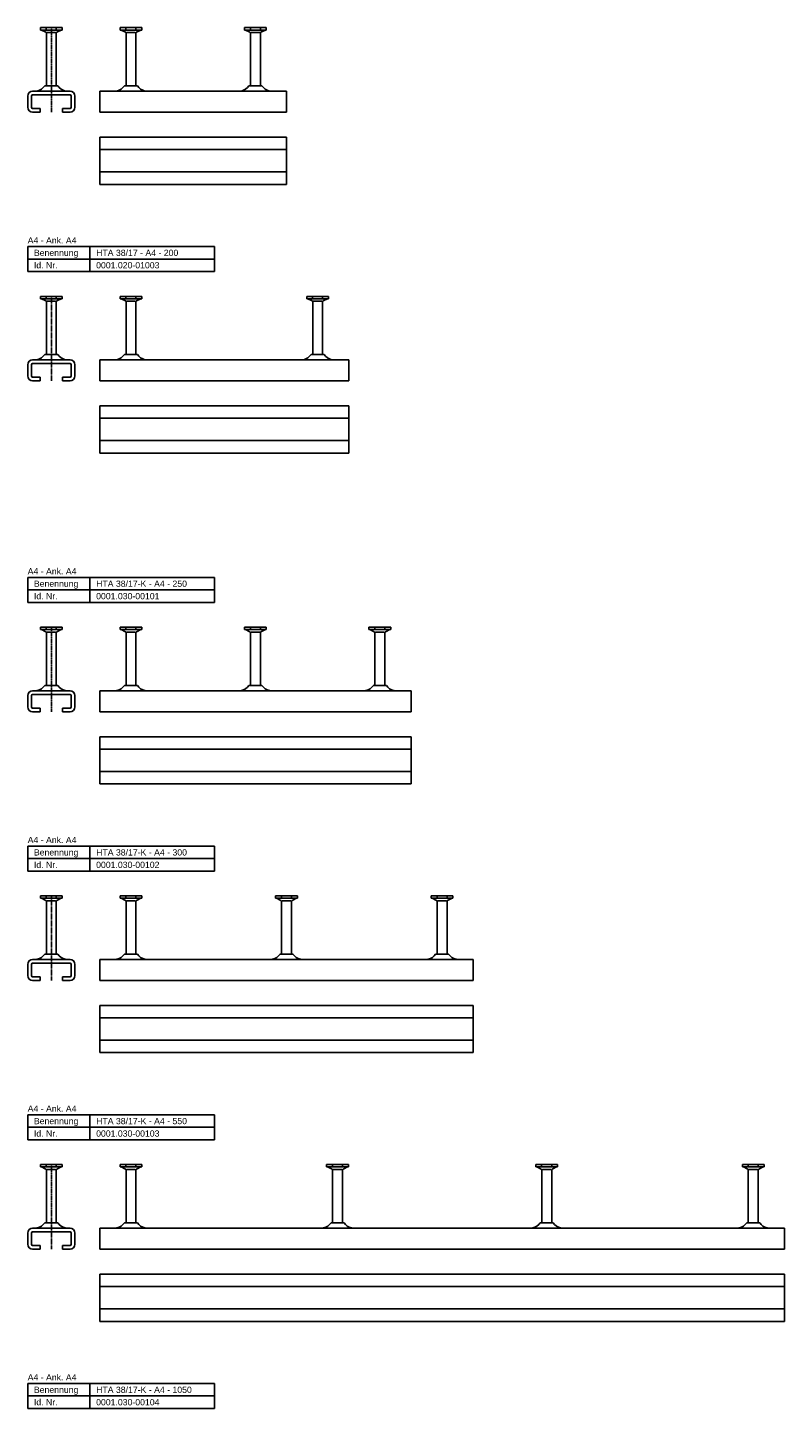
# Model space of a CAD drawing. Header units: millimetres. Extents: x -466 to 5678, y -7065 to 2232.
# Tile 17 of 25: x -465 to 143, y -1221 to -111. Entities that reach past the tile are written whole.
import ezdxf

# ---------------------------------------------------------------- set-up
doc = ezdxf.new("R2010")
doc.units = ezdxf.units.MM
doc.linetypes.add('MITTE2', pattern=[1.125, 0.75, -0.125, 0.125, -0.125])
doc.layers.add('HALFEN', color=2, linetype='CONTINUOUS')
doc.styles.add('ARIAL50', font='ARIAL.TTF', dxfattribs={"height": 5})

msp = doc.modelspace()

# ---------------------------------------------------------------- linework, layer by layer
at = {"layer": 'HALFEN'}
for p, q in [((-437, -111.2), (-454.5, -111.2)), ((-454.5, -111.2), (-454.5, -113.1)), ((-437, -113.1), (-454.5, -113.1)), ((-453.7, -113.1), (-450.2, -114.9)), ((-449.8, -111.4), (-449.8, -112.8)), ((-449.7, -158), (-449.7, -115.6)), ((-449.2, -115.2), (-442.3, -115.2)), ((-441.7, -111.4), (-441.7, -112.8)), ((-441.7, -158), (-441.7, -115.6)), ((-437.7, -113.1), (-441.3, -114.9)), ((-437, -111.2), (-437, -113.1)), ((-373, -111.2), (-390.5, -111.2)), ((-390.5, -111.2), (-390.5, -113.1)), ((-373, -113.1), (-390.5, -113.1)), ((-389.7, -113.1), (-386.2, -114.9)), ((-385.8, -111.4), (-385.8, -112.8)), ((-385.7, -158), (-385.7, -115.6)), ((-385.2, -115.2), (-378.3, -115.2)), ((-377.7, -111.4), (-377.7, -112.8)), ((-377.7, -158), (-377.7, -115.6)), ((-373.7, -113.1), (-377.3, -114.9)), ((-373, -111.2), (-373, -113.1)), ((-273, -111.2), (-290.5, -111.2)), ((-290.5, -111.2), (-290.5, -113.1)), ((-273, -113.1), (-290.5, -113.1)), ((-289.7, -113.1), (-286.2, -114.9)), ((-285.8, -111.4), (-285.8, -112.8)), ((-285.7, -158), (-285.7, -115.6)), ((-285.2, -115.2), (-278.3, -115.2)), ((-277.7, -111.4), (-277.7, -112.8)), ((-277.7, -158), (-277.7, -115.6)), ((-273.7, -113.1), (-277.3, -114.9)), ((-273, -111.2), (-273, -113.1)), ((-464.7, -175.2), (-464.7, -166.2)), ((-461.7, -166.2), (-461.7, -175.2)), ((-460.7, -162.2), (-430.7, -162.2)), ((-430.7, -165.2), (-460.7, -165.2)), ((-440.5, -158), (-451, -158)), ((-429.7, -166.2), (-429.7, -175.2)), ((-426.7, -166.2), (-426.7, -175.2)), ((-406.7, -162.2), (-256.7, -162.2)), ((-406.7, -162.2), (-406.7, -179.2)), ((-376.5, -158), (-387, -158)), ((-276.5, -158), (-287, -158)), ((-256.7, -162.2), (-256.7, -179.2)), ((-460.7, -176.2), (-454.7, -176.2)), ((-454.7, -176.2), (-454.7, -179.2)), ((-430.7, -176.2), (-436.7, -176.2)), ((-436.7, -176.2), (-436.7, -179.2)), ((-460.7, -179.2), (-454.7, -179.2)), ((-430.7, -179.2), (-436.7, -179.2)), ((-406.7, -179.2), (-256.7, -179.2)), ((-406.7, -199.2), (-256.7, -199.2)), ((-406.7, -199.2), (-406.7, -237.2)), ((-256.7, -199.2), (-256.7, -237.2)), ((-256.7, -199.2), (-256.7, -237.2)), ((-406.7, -209.2), (-256.7, -209.2)), ((-406.7, -227.2), (-256.7, -227.2)), ((-406.7, -237.2), (-256.7, -237.2)), ((-464.7, -287.2), (-314.7, -287.2)), ((-464.7, -307.2), (-464.7, -287.2)), ((-414.7, -307.2), (-414.7, -287.2)), ((-314.7, -307.2), (-314.7, -287.2)), ((-464.7, -297.2), (-314.7, -297.2)), ((-464.7, -307.2), (-314.7, -307.2)), ((-437, -327.2), (-454.5, -327.2)), ((-454.5, -327.2), (-454.5, -329.1)), ((-437, -329.1), (-454.5, -329.1)), ((-453.7, -329.1), (-450.2, -330.9)), ((-449.8, -327.4), (-449.8, -328.8)), ((-449.7, -374), (-449.7, -331.6)), ((-449.2, -331.2), (-442.3, -331.2)), ((-441.7, -327.4), (-441.7, -328.8)), ((-441.7, -374), (-441.7, -331.6)), ((-437.7, -329.1), (-441.3, -330.9)), ((-437, -327.2), (-437, -329.1)), ((-373, -327.2), (-390.5, -327.2)), ((-390.5, -327.2), (-390.5, -329.1)), ((-373, -329.1), (-390.5, -329.1)), ((-389.7, -329.1), (-386.2, -330.9)), ((-385.8, -327.4), (-385.8, -328.8)), ((-385.7, -374), (-385.7, -331.6)), ((-385.2, -331.2), (-378.3, -331.2)), ((-377.7, -327.4), (-377.7, -328.8)), ((-377.7, -374), (-377.7, -331.6)), ((-373.7, -329.1), (-377.3, -330.9)), ((-373, -327.2), (-373, -329.1)), ((-223, -327.2), (-240.5, -327.2)), ((-240.5, -327.2), (-240.5, -329.1)), ((-223, -329.1), (-240.5, -329.1)), ((-239.7, -329.1), (-236.2, -330.9)), ((-235.8, -327.4), (-235.8, -328.8)), ((-235.7, -374), (-235.7, -331.6)), ((-235.2, -331.2), (-228.3, -331.2)), ((-227.7, -327.4), (-227.7, -328.8)), ((-227.7, -374), (-227.7, -331.6)), ((-223.7, -329.1), (-227.3, -330.9)), ((-223, -327.2), (-223, -329.1)), ((-440.5, -374), (-451, -374)), ((-376.5, -374), (-387, -374)), ((-226.5, -374), (-237, -374)), ((-464.7, -391.2), (-464.7, -382.2)), ((-461.7, -382.2), (-461.7, -391.2)), ((-460.7, -378.2), (-430.7, -378.2)), ((-430.7, -381.2), (-460.7, -381.2)), ((-429.7, -382.2), (-429.7, -391.2)), ((-426.7, -382.2), (-426.7, -391.2)), ((-406.7, -378.2), (-206.7, -378.2)), ((-406.7, -378.2), (-406.7, -395.2)), ((-206.7, -378.2), (-206.7, -395.2)), ((-460.7, -392.2), (-454.7, -392.2)), ((-460.7, -395.2), (-454.7, -395.2)), ((-454.7, -392.2), (-454.7, -395.2)), ((-430.7, -392.2), (-436.7, -392.2)), ((-436.7, -392.2), (-436.7, -395.2)), ((-430.7, -395.2), (-436.7, -395.2)), ((-406.7, -395.2), (-206.7, -395.2)), ((-406.7, -415.2), (-206.7, -415.2)), ((-406.7, -415.2), (-406.7, -453.2)), ((-206.7, -415.2), (-206.7, -453.2)), ((-206.7, -415.2), (-206.7, -453.2)), ((-406.7, -425.2), (-206.7, -425.2)), ((-406.7, -443.2), (-206.7, -443.2)), ((-406.7, -453.2), (-206.7, -453.2)), ((-464.7, -553.2), (-314.7, -553.2)), ((-464.7, -573.2), (-464.7, -553.2)), ((-414.7, -573.2), (-414.7, -553.2)), ((-314.7, -573.2), (-314.7, -553.2)), ((-464.7, -563.2), (-314.7, -563.2)), ((-464.7, -573.2), (-314.7, -573.2)), ((-437, -593.2), (-454.5, -593.2)), ((-454.5, -593.2), (-454.5, -595.1)), ((-437, -595.1), (-454.5, -595.1)), ((-453.7, -595.1), (-450.2, -596.9)), ((-449.8, -593.4), (-449.8, -594.8)), ((-449.7, -640), (-449.7, -597.6)), ((-449.2, -597.2), (-442.3, -597.2)), ((-441.7, -593.4), (-441.7, -594.8)), ((-441.7, -640), (-441.7, -597.6)), ((-437.7, -595.1), (-441.3, -596.9)), ((-437, -593.2), (-437, -595.1)), ((-390.5, -593.2), (-390.5, -595.1)), ((-373, -593.2), (-390.5, -593.2)), ((-373, -595.1), (-390.5, -595.1)), ((-389.7, -595.1), (-386.2, -596.9)), ((-385.8, -593.4), (-385.8, -594.8)), ((-385.7, -640), (-385.7, -597.6)), ((-385.2, -597.2), (-378.3, -597.2)), ((-377.7, -593.4), (-377.7, -594.8)), ((-377.7, -640), (-377.7, -597.6)), ((-373.7, -595.1), (-377.3, -596.9)), ((-373, -593.2), (-373, -595.1)), ((-290.5, -593.2), (-290.5, -595.1)), ((-273, -593.2), (-290.5, -593.2)), ((-273, -595.1), (-290.5, -595.1)), ((-289.7, -595.1), (-286.2, -596.9)), ((-285.8, -593.4), (-285.8, -594.8)), ((-285.7, -640), (-285.7, -597.6)), ((-285.2, -597.2), (-278.3, -597.2)), ((-277.7, -593.4), (-277.7, -594.8)), ((-277.7, -640), (-277.7, -597.6)), ((-273.7, -595.1), (-277.3, -596.9)), ((-273, -593.2), (-273, -595.1)), ((-190.5, -593.2), (-190.5, -595.1)), ((-173, -593.2), (-190.5, -593.2)), ((-173, -595.1), (-190.5, -595.1)), ((-189.7, -595.1), (-186.2, -596.9)), ((-185.8, -593.4), (-185.8, -594.8)), ((-185.7, -640), (-185.7, -597.6)), ((-185.2, -597.2), (-178.3, -597.2)), ((-177.7, -593.4), (-177.7, -594.8)), ((-177.7, -640), (-177.7, -597.6)), ((-173.7, -595.1), (-177.3, -596.9)), ((-173, -593.2), (-173, -595.1)), ((-440.5, -640), (-451, -640)), ((-376.5, -640), (-387, -640)), ((-276.5, -640), (-287, -640)), ((-176.5, -640), (-187, -640)), ((-464.7, -657.2), (-464.7, -648.2)), ((-461.7, -648.2), (-461.7, -657.2)), ((-460.7, -644.2), (-430.7, -644.2)), ((-430.7, -647.2), (-460.7, -647.2)), ((-429.7, -648.2), (-429.7, -657.2)), ((-426.7, -648.2), (-426.7, -657.2)), ((-406.7, -644.2), (-156.7, -644.2)), ((-406.7, -644.2), (-406.7, -661.2)), ((-156.7, -644.2), (-156.7, -661.2)), ((-460.7, -658.2), (-454.7, -658.2)), ((-460.7, -661.2), (-454.7, -661.2)), ((-454.7, -658.2), (-454.7, -661.2)), ((-436.7, -658.2), (-436.7, -661.2)), ((-430.7, -658.2), (-436.7, -658.2)), ((-430.7, -661.2), (-436.7, -661.2)), ((-406.7, -661.2), (-156.7, -661.2)), ((-406.7, -681.2), (-156.7, -681.2)), ((-406.7, -681.2), (-406.7, -719.2)), ((-156.7, -681.2), (-156.7, -719.2)), ((-156.7, -681.2), (-156.7, -719.2)), ((-406.7, -691.2), (-156.7, -691.2)), ((-406.7, -709.2), (-156.7, -709.2)), ((-406.7, -719.2), (-156.7, -719.2)), ((-464.7, -789.2), (-464.7, -769.2)), ((-464.7, -769.2), (-314.7, -769.2)), ((-414.7, -789.2), (-414.7, -769.2)), ((-314.7, -789.2), (-314.7, -769.2)), ((-464.7, -779.2), (-314.7, -779.2)), ((-464.7, -789.2), (-314.7, -789.2)), ((-437, -809.2), (-454.5, -809.2)), ((-454.5, -809.2), (-454.5, -811.1)), ((-449.8, -809.4), (-449.8, -810.8)), ((-441.7, -809.4), (-441.7, -810.8)), ((-437, -809.2), (-437, -811.1)), ((-390.5, -809.2), (-390.5, -811.1)), ((-373, -809.2), (-390.5, -809.2)), ((-385.8, -809.4), (-385.8, -810.8)), ((-377.7, -809.4), (-377.7, -810.8)), ((-373, -809.2), (-373, -811.1)), ((-248, -809.2), (-265.5, -809.2)), ((-265.5, -809.2), (-265.5, -811.1)), ((-260.8, -809.4), (-260.8, -810.8)), ((-252.7, -809.4), (-252.7, -810.8)), ((-248, -809.2), (-248, -811.1)), ((-140.5, -809.2), (-140.5, -811.1)), ((-123, -809.2), (-140.5, -809.2)), ((-135.8, -809.4), (-135.8, -810.8)), ((-127.7, -809.4), (-127.7, -810.8)), ((-123, -809.2), (-123, -811.1)), ((-437, -811.1), (-454.5, -811.1)), ((-453.7, -811.1), (-450.2, -812.9)), ((-449.7, -856), (-449.7, -813.6)), ((-449.2, -813.2), (-442.3, -813.2)), ((-441.7, -856), (-441.7, -813.6)), ((-437.7, -811.1), (-441.3, -812.9)), ((-373, -811.1), (-390.5, -811.1)), ((-389.7, -811.1), (-386.2, -812.9)), ((-385.7, -856), (-385.7, -813.6)), ((-385.2, -813.2), (-378.3, -813.2)), ((-377.7, -856), (-377.7, -813.6)), ((-373.7, -811.1), (-377.3, -812.9)), ((-248, -811.1), (-265.5, -811.1)), ((-264.7, -811.1), (-261.2, -812.9)), ((-260.7, -856), (-260.7, -813.6)), ((-260.2, -813.2), (-253.3, -813.2)), ((-252.7, -856), (-252.7, -813.6)), ((-248.7, -811.1), (-252.3, -812.9)), ((-123, -811.1), (-140.5, -811.1)), ((-139.7, -811.1), (-136.2, -812.9)), ((-135.7, -856), (-135.7, -813.6)), ((-135.2, -813.2), (-128.3, -813.2)), ((-127.7, -856), (-127.7, -813.6)), ((-123.7, -811.1), (-127.3, -812.9)), ((-464.7, -873.2), (-464.7, -864.2)), ((-461.7, -864.2), (-461.7, -873.2)), ((-460.7, -860.2), (-430.7, -860.2)), ((-430.7, -863.2), (-460.7, -863.2)), ((-440.5, -856), (-451, -856)), ((-429.7, -864.2), (-429.7, -873.2)), ((-426.7, -864.2), (-426.7, -873.2)), ((-406.7, -860.2), (-106.7, -860.2)), ((-406.7, -860.2), (-406.7, -877.2)), ((-376.5, -856), (-387, -856)), ((-251.5, -856), (-262, -856)), ((-126.5, -856), (-137, -856)), ((-106.7, -860.2), (-106.7, -877.2)), ((-460.7, -874.2), (-454.7, -874.2)), ((-454.7, -874.2), (-454.7, -877.2)), ((-436.7, -874.2), (-436.7, -877.2)), ((-430.7, -874.2), (-436.7, -874.2)), ((-460.7, -877.2), (-454.7, -877.2)), ((-430.7, -877.2), (-436.7, -877.2)), ((-406.7, -877.2), (-106.7, -877.2)), ((-406.7, -897.2), (-106.7, -897.2)), ((-406.7, -897.2), (-406.7, -935.2)), ((-106.7, -897.2), (-106.7, -935.2)), ((-106.7, -897.2), (-106.7, -935.2)), ((-406.7, -907.2), (-106.7, -907.2)), ((-406.7, -925.2), (-106.7, -925.2)), ((-406.7, -935.2), (-106.7, -935.2)), ((-464.7, -1005.2), (-464.7, -985.2)), ((-464.7, -985.2), (-314.7, -985.2)), ((-414.7, -1005.2), (-414.7, -985.2)), ((-314.7, -1005.2), (-314.7, -985.2)), ((-464.7, -995.2), (-314.7, -995.2)), ((-464.7, -1005.2), (-314.7, -1005.2)), ((-437, -1025.2), (-454.5, -1025.2)), ((-454.5, -1025.2), (-454.5, -1027.1)), ((-437, -1027.1), (-454.5, -1027.1)), ((-453.7, -1027.1), (-450.2, -1028.9)), ((-449.8, -1025.4), (-449.8, -1026.8)), ((-449.7, -1072), (-449.7, -1029.6)), ((-449.2, -1029.2), (-442.3, -1029.2)), ((-441.7, -1025.4), (-441.7, -1026.8)), ((-441.7, -1072), (-441.7, -1029.6)), ((-437.7, -1027.1), (-441.3, -1028.9)), ((-437, -1025.2), (-437, -1027.1)), ((-373, -1025.2), (-390.5, -1025.2)), ((-390.5, -1025.2), (-390.5, -1027.1)), ((-373, -1027.1), (-390.5, -1027.1)), ((-389.7, -1027.1), (-386.2, -1028.9)), ((-385.8, -1025.4), (-385.8, -1026.8)), ((-385.7, -1072), (-385.7, -1029.6)), ((-385.2, -1029.2), (-378.3, -1029.2)), ((-377.7, -1025.4), (-377.7, -1026.8)), ((-377.7, -1072), (-377.7, -1029.6)), ((-373.7, -1027.1), (-377.3, -1028.9)), ((-373, -1025.2), (-373, -1027.1)), ((-207, -1025.2), (-224.5, -1025.2)), ((-224.5, -1025.2), (-224.5, -1027.1)), ((-207, -1027.1), (-224.5, -1027.1)), ((-223.7, -1027.1), (-220.2, -1028.9)), ((-219.8, -1025.4), (-219.8, -1026.8)), ((-219.7, -1072), (-219.7, -1029.6)), ((-219.2, -1029.2), (-212.3, -1029.2)), ((-211.7, -1025.4), (-211.7, -1026.8)), ((-211.7, -1072), (-211.7, -1029.6)), ((-207.7, -1027.1), (-211.3, -1028.9)), ((-207, -1025.2), (-207, -1027.1)), ((-39, -1025.2), (-56.5, -1025.2)), ((-56.5, -1025.2), (-56.5, -1027.1)), ((-39, -1027.1), (-56.5, -1027.1)), ((-55.7, -1027.1), (-52.2, -1028.9)), ((-51.8, -1025.4), (-51.8, -1026.8)), ((-51.7, -1072), (-51.7, -1029.6)), ((-51.2, -1029.2), (-44.3, -1029.2)), ((-43.7, -1025.4), (-43.7, -1026.8)), ((-43.7, -1072), (-43.7, -1029.6)), ((-39.7, -1027.1), (-43.3, -1028.9)), ((-39, -1025.2), (-39, -1027.1)), ((127, -1025.2), (109.5, -1025.2)), ((109.5, -1025.2), (109.5, -1027.1)), ((127, -1027.1), (109.5, -1027.1)), ((110.3, -1027.1), (113.8, -1028.9)), ((114.2, -1025.4), (114.2, -1026.8)), ((114.3, -1072), (114.3, -1029.6)), ((114.8, -1029.2), (121.7, -1029.2)), ((122.3, -1025.4), (122.3, -1026.8)), ((122.3, -1072), (122.3, -1029.6)), ((126.3, -1027.1), (122.7, -1028.9)), ((127, -1025.2), (127, -1027.1)), ((-460.7, -1076.2), (-430.7, -1076.2)), ((-440.5, -1072), (-451, -1072)), ((-406.7, -1076.2), (143.3, -1076.2)), ((-406.7, -1076.2), (-406.7, -1093.2)), ((-376.5, -1072), (-387, -1072)), ((-210.5, -1072), (-221, -1072)), ((-42.5, -1072), (-53, -1072)), ((123.5, -1072), (113, -1072)), ((143.3, -1076.2), (143.3, -1093.2)), ((-464.7, -1089.2), (-464.7, -1080.2)), ((-461.7, -1080.2), (-461.7, -1089.2)), ((-430.7, -1079.2), (-460.7, -1079.2)), ((-429.7, -1080.2), (-429.7, -1089.2)), ((-426.7, -1080.2), (-426.7, -1089.2)), ((-460.7, -1090.2), (-454.7, -1090.2)), ((-460.7, -1093.2), (-454.7, -1093.2)), ((-454.7, -1090.2), (-454.7, -1093.2)), ((-430.7, -1090.2), (-436.7, -1090.2)), ((-436.7, -1090.2), (-436.7, -1093.2)), ((-430.7, -1093.2), (-436.7, -1093.2)), ((-406.7, -1093.2), (143.3, -1093.2)), ((-406.7, -1113.2), (143.3, -1113.2)), ((-406.7, -1113.2), (-406.7, -1151.2)), ((143.3, -1113.2), (143.3, -1151.2)), ((143.3, -1113.2), (143.3, -1151.2)), ((-406.7, -1123.2), (143.3, -1123.2)), ((-406.7, -1141.2), (143.3, -1141.2)), ((-406.7, -1151.2), (143.3, -1151.2)), ((-464.7, -1221.2), (-464.7, -1201.2)), ((-464.7, -1201.2), (-314.7, -1201.2)), ((-414.7, -1221.2), (-414.7, -1201.2)), ((-314.7, -1221.2), (-314.7, -1201.2)), ((-464.7, -1211.2), (-314.7, -1211.2)), ((-464.7, -1221.2), (-314.7, -1221.2))]:
    msp.add_line(p, q, dxfattribs=at)
at = {"layer": 'HALFEN', "color": 1, "linetype": 'MITTE2'}
for p, q in [((-445.7, -111.2), (-445.7, -179.2)), ((-445.7, -327.2), (-445.7, -395.2)), ((-445.7, -593.2), (-445.7, -661.2)), ((-445.7, -809.2), (-445.7, -877.2)), ((-445.7, -1025.2), (-445.7, -1093.2))]:
    msp.add_line(p, q, dxfattribs=at)
at = {"layer": 'HALFEN'}
for centre, radius, start, end in [((-450.5, -115.6), 0.8, 0, 62.3005), ((-440.9, -115.6), 0.8, 117.6995, 180), ((-386.5, -115.6), 0.8, 0, 62.3005), ((-376.9, -115.6), 0.8, 117.6995, 180), ((-286.5, -115.6), 0.8, 0, 62.3005), ((-276.9, -115.6), 0.8, 117.6995, 180), ((-460.7, -166.2), 4, 90, 180), ((-460.7, -166.2), 1, 90, 180), ((-459.3, -152.4), 10, 283.5108, 326.4733), ((-432.2, -152.4), 10, 213.5267, 256.4892), ((-430.7, -166.2), 4, 0, 90), ((-430.7, -166.2), 1, 0, 90), ((-395.3, -152.4), 10, 283.5108, 326.4733), ((-368.2, -152.4), 10, 213.5267, 256.4892), ((-295.3, -152.4), 10, 283.5108, 326.4733), ((-268.2, -152.4), 10, 213.5267, 256.4892), ((-460.7, -175.2), 4, 180, 270), ((-460.7, -175.2), 1, 180, 270), ((-430.7, -175.2), 1, 270, 0), ((-430.7, -175.2), 4, 270, 0), ((-450.5, -331.6), 0.8, 0, 62.3005), ((-440.9, -331.6), 0.8, 117.6995, 180), ((-386.5, -331.6), 0.8, 0, 62.3005), ((-376.9, -331.6), 0.8, 117.6995, 180), ((-236.5, -331.6), 0.8, 0, 62.3005), ((-226.9, -331.6), 0.8, 117.6995, 180), ((-459.3, -368.4), 10, 283.5108, 326.4733), ((-432.2, -368.4), 10, 213.5267, 256.4892), ((-395.3, -368.4), 10, 283.5108, 326.4733), ((-368.2, -368.4), 10, 213.5267, 256.4892), ((-245.3, -368.4), 10, 283.5108, 326.4733), ((-218.2, -368.4), 10, 213.5267, 256.4892), ((-460.7, -382.2), 4, 90, 180), ((-460.7, -382.2), 1, 90, 180), ((-430.7, -382.2), 4, 0, 90), ((-430.7, -382.2), 1, 0, 90), ((-460.7, -391.2), 4, 180, 270), ((-460.7, -391.2), 1, 180, 270), ((-430.7, -391.2), 4, 270, 0), ((-430.7, -391.2), 1, 270, 0), ((-450.5, -597.6), 0.8, 0, 62.3005), ((-440.9, -597.6), 0.8, 117.6995, 180), ((-386.5, -597.6), 0.8, 0, 62.3005), ((-376.9, -597.6), 0.8, 117.6995, 180), ((-286.5, -597.6), 0.8, 0, 62.3005), ((-276.9, -597.6), 0.8, 117.6995, 180), ((-186.5, -597.6), 0.8, 0, 62.3005), ((-176.9, -597.6), 0.8, 117.6995, 180), ((-459.3, -634.4), 10, 283.5108, 326.4733), ((-432.2, -634.4), 10, 213.5267, 256.4892), ((-395.3, -634.4), 10, 283.5108, 326.4733), ((-368.2, -634.4), 10, 213.5267, 256.4892), ((-295.3, -634.4), 10, 283.5108, 326.4733), ((-268.2, -634.4), 10, 213.5267, 256.4892), ((-195.3, -634.4), 10, 283.5108, 326.4733), ((-168.2, -634.4), 10, 213.5267, 256.4892), ((-460.7, -648.2), 4, 90, 180), ((-460.7, -648.2), 1, 90, 180), ((-430.7, -648.2), 4, 0, 90), ((-430.7, -648.2), 1, 0, 90), ((-460.7, -657.2), 4, 180, 270), ((-460.7, -657.2), 1, 180, 270), ((-430.7, -657.2), 1, 270, 0), ((-430.7, -657.2), 4, 270, 0), ((-450.5, -813.6), 0.8, 0, 62.3005), ((-440.9, -813.6), 0.8, 117.6995, 180), ((-386.5, -813.6), 0.8, 0, 62.3005), ((-376.9, -813.6), 0.8, 117.6995, 180), ((-261.5, -813.6), 0.8, 0, 62.3005), ((-251.9, -813.6), 0.8, 117.6995, 180), ((-136.5, -813.6), 0.8, 0, 62.3005), ((-126.9, -813.6), 0.8, 117.6995, 180), ((-460.7, -864.2), 4, 90, 180), ((-460.7, -864.2), 1, 90, 180), ((-459.3, -850.4), 10, 283.5108, 326.4733), ((-432.2, -850.4), 10, 213.5267, 256.4892), ((-430.7, -864.2), 4, 0, 90), ((-430.7, -864.2), 1, 0, 90), ((-395.3, -850.4), 10, 283.5108, 326.4733), ((-368.2, -850.4), 10, 213.5267, 256.4892), ((-270.3, -850.4), 10, 283.5108, 326.4733), ((-243.2, -850.4), 10, 213.5267, 256.4892), ((-145.3, -850.4), 10, 283.5108, 326.4733), ((-118.2, -850.4), 10, 213.5267, 256.4892), ((-460.7, -873.2), 4, 180, 270), ((-460.7, -873.2), 1, 180, 270), ((-430.7, -873.2), 1, 270, 0), ((-430.7, -873.2), 4, 270, 0), ((-450.5, -1029.6), 0.8, 0, 62.3005), ((-440.9, -1029.6), 0.8, 117.6995, 180), ((-386.5, -1029.6), 0.8, 0, 62.3005), ((-376.9, -1029.6), 0.8, 117.6995, 180), ((-220.5, -1029.6), 0.8, 0, 62.3005), ((-210.9, -1029.6), 0.8, 117.6995, 180), ((-52.5, -1029.6), 0.8, 0, 62.3005), ((-42.9, -1029.6), 0.8, 117.6995, 180), ((113.5, -1029.6), 0.8, 0, 62.3005), ((123.1, -1029.6), 0.8, 117.6995, 180), ((-460.7, -1080.2), 4, 90, 180), ((-459.3, -1066.4), 10, 283.5108, 326.4733), ((-432.2, -1066.4), 10, 213.5267, 256.4892), ((-430.7, -1080.2), 4, 0, 90), ((-395.3, -1066.4), 10, 283.5108, 326.4733), ((-368.2, -1066.4), 10, 213.5267, 256.4892), ((-229.3, -1066.4), 10, 283.5108, 326.4733), ((-202.2, -1066.4), 10, 213.5267, 256.4892), ((-61.3, -1066.4), 10, 283.5108, 326.4733), ((-34.2, -1066.4), 10, 213.5267, 256.4892), ((104.7, -1066.4), 10, 283.5108, 326.4733), ((131.8, -1066.4), 10, 213.5267, 256.4892), ((-460.7, -1080.2), 1, 90, 180), ((-430.7, -1080.2), 1, 0, 90), ((-460.7, -1089.2), 4, 180, 270), ((-460.7, -1089.2), 1, 180, 270), ((-430.7, -1089.2), 4, 270, 0), ((-430.7, -1089.2), 1, 270, 0)]:
    msp.add_arc(centre, radius, start, end, dxfattribs=at)

# ---------------------------------------------------------------- texts
at = {"layer": 'HALFEN', "style": 'ARIAL50'}
for s, p in [('A4 - Ank. A4', (-464.7, -284.7)), ('Benennung', (-459.7, -294.7)), ('Id. Nr.', (-459.7, -304.7)), ('0001.020-01003', (-409.7, -304.7)), ('HTA 38/17 - A4 - 200', (-409.7, -294.7)), ('A4 - Ank. A4', (-464.7, -550.7)), ('Benennung', (-459.7, -560.7)), ('Id. Nr.', (-459.7, -570.7)), ('0001.030-00101', (-409.7, -570.7)), ('HTA 38/17-K - A4 - 250', (-409.7, -560.7)), ('A4 - Ank. A4', (-464.7, -766.7)), ('Benennung', (-459.7, -776.7)), ('HTA 38/17-K - A4 - 300', (-409.7, -776.7)), ('Id. Nr.', (-459.7, -786.7)), ('0001.030-00102', (-409.7, -786.7)), ('A4 - Ank. A4', (-464.7, -982.7)), ('Benennung', (-459.7, -992.7)), ('HTA 38/17-K - A4 - 550', (-409.7, -992.7)), ('Id. Nr.', (-459.7, -1002.7)), ('0001.030-00103', (-409.7, -1002.7)), ('A4 - Ank. A4', (-464.7, -1198.7)), ('Benennung', (-459.7, -1208.7)), ('HTA 38/17-K - A4 - 1050', (-409.7, -1208.7)), ('Id. Nr.', (-459.7, -1218.7)), ('0001.030-00104', (-409.7, -1218.7))]:
    msp.add_text(s, height=5, dxfattribs=at).set_placement(p)

doc.saveas('drawing.dxf')
